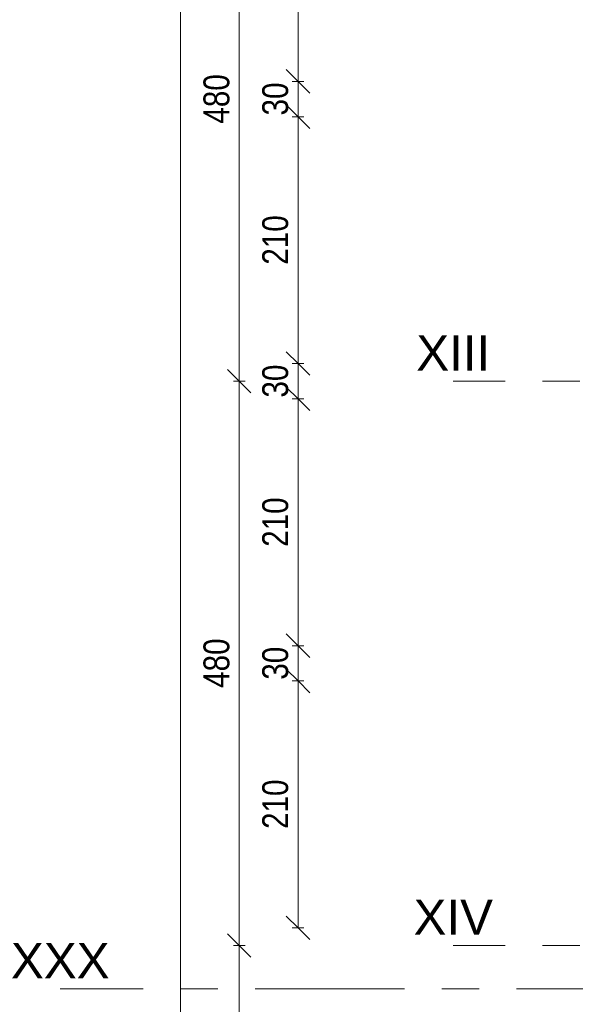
# Model space of a CAD drawing. Header units: centimetres. Extents: x -1743 to 21705, y -8842 to 3590.
# Tile 4 of 44: x -1737 to -1265, y 358 to 1196. Entities that reach past the tile are written whole.
import ezdxf

# ---------------------------------------------------------------- set-up
doc = ezdxf.new("R2010")
doc.units = ezdxf.units.CM
doc.linetypes.add('Oś', pattern=[222.25, 127, -31.75, 31.75, -31.75])
for name, color, linetype, lineweight in [('A-ANNO-DIMS', 211, 'Continuous', 13), ('A-ANNO-DIMS-100', 211, 'Continuous', 13), ('S-GRID', 1, 'Continuous', 13), ('S-GRID-IDEN', 1, 'Continuous', 13)]:
    doc.layers.add(name, color=color, linetype=linetype, lineweight=lineweight)
doc.styles.add('Arial Narrow_2', font='ARIALN.TTF', dxfattribs={"height": 22})
doc.styles.add('Arial_1', font='arial.ttf', dxfattribs={"height": 30})
doc.dimstyles.new('Diagonal_1_100__0_1__1', dxfattribs={"dimscale": 30.48, "dimtxt": 22.515481, "dimasz": 0.656168, "dimexe": 0.164042, "dimexo": 0.0625, "dimgap": 0.065617, "dimtad": 1, "dimdec": 1, "dimrnd": 0.1, "dimdsep": 46, "dimtxsty": 'Arial Narrow_2', "dimblk1": 'OBLIQUE', "dimblk2": 'OBLIQUE', "dimsah": 1, "dimcen": 0.09, "dimazin": 0, "dimtfac": 1, "dimtdec": 4, "dimtix": 1, "dimtmove": 0, "dimatfit": 3, "dimfxl": 0.164042, "dimfxlon": 1, "dimtvp": 1, "dimtolj": 1, "dimtzin": 0, "dimarcsym": 2})

# ---------------------------------------------------------------- blocks, each defined once
blk = doc.blocks.new('Pawilon E_rvt-1-6_piętro IV __13_80 m_ - stan istniejący')
at = {"layer": 'S-GRID', "linetype": 'Oś'}
blk.add_line((368.01, 371.33), (-1702.93, 371.33), dxfattribs=at)
at = {"layer": 'S-GRID-IDEN', "insert": (-1702.75, 395.39), "char_height": 30, "width": 82, "attachment_point": 5, "line_spacing_factor": 0.936439, "style": 'Arial_1'}
blk.add_mtext('\\pxqc,t4.23333,8.46667,12.7,16.93333,21.16667,25.4,29.63333,33.86667,38.1,42.33333,46.56667,50.8,55.03333,59.26667,63.5,67.73333,71.96667,76.2,80.43333,84.66667,88.9,93.13333,97.36667,101.6,105.83333,110.06667,114.3,118.53333,122.76667,127,131.23333,135.46667;{XXX}', dxfattribs=at)
blk = doc.blocks.new('DIMBLOCK145-6_piętro IV __13_80 m_ - stan istniejący')
at = {"layer": 'A-ANNO-DIMS-100'}
for p, q in [((-1600.57, 2848.33), (-1610.57, 2858.33)), ((-1595.57, 2848.33), (-1605.57, 2848.33)), ((-1600.57, 108.33), (-1600.57, 2848.33)), ((-1600.57, 2848.33), (-1590.57, 2838.33)), ((-1600.57, 2848.33), (-1595.57, 2848.33)), ((-1600.57, 108.33), (-1610.57, 118.33)), ((-1595.57, 108.33), (-1605.57, 108.33)), ((-1600.57, 108.33), (-1590.57, 98.33)), ((-1600.57, 108.33), (-1595.57, 108.33))]:
    blk.add_line(p, q, dxfattribs=at)
at = {"layer": 'A-ANNO-DIMS-100', "color": 0, "insert": (-1631, 1450.45), "char_height": 22, "width": 66.9031, "attachment_point": 1, "rotation": 90, "line_spacing_factor": 0.974696, "style": 'Arial Narrow_2'}
blk.add_mtext('2740', dxfattribs=at)
blk = doc.blocks.new('_Oblique')
at = {"color": 0, "linetype": 'ByBlock', "lineweight": -2}
blk.add_line((-0.5, -0.5), (0.5, 0.5), dxfattribs=at)
blk = doc.blocks.new('DIMBLOCK230-6_piętro IV __13_80 m_ - stan istniejący')
at = {"layer": 'A-ANNO-DIMS-100'}
for p, q in [((-1550.57, 408.33), (-1560.57, 418.33)), ((-1545.57, 408.33), (-1555.57, 408.33)), ((-1550.57, 108.33), (-1550.57, 408.33)), ((-1550.57, 408.33), (-1540.57, 398.33)), ((-1550.57, 408.33), (-1545.57, 408.33)), ((-1550.57, 108.33), (-1560.57, 118.33)), ((-1545.57, 108.33), (-1555.57, 108.33)), ((-1550.57, 108.33), (-1540.57, 98.33)), ((-1550.57, 108.33), (-1545.57, 108.33))]:
    blk.add_line(p, q, dxfattribs=at)
at = {"layer": 'A-ANNO-DIMS-100', "color": 0, "insert": (-1581, 237.42), "char_height": 22, "width": 50.1774, "attachment_point": 1, "rotation": 90, "line_spacing_factor": 0.974696, "style": 'Arial Narrow_2'}
blk.add_mtext('300', dxfattribs=at)
blk = doc.blocks.new('DIMBLOCK231-6_piętro IV __13_80 m_ - stan istniejący')
at = {"layer": 'A-ANNO-DIMS-100'}
for p, q in [((-1550.57, 888.33), (-1560.57, 898.33)), ((-1545.57, 888.33), (-1555.57, 888.33)), ((-1550.57, 408.33), (-1550.57, 888.33)), ((-1550.57, 888.33), (-1540.57, 878.33)), ((-1550.57, 888.33), (-1545.57, 888.33)), ((-1550.57, 408.33), (-1560.57, 418.33)), ((-1545.57, 408.33), (-1555.57, 408.33)), ((-1550.57, 408.33), (-1540.57, 398.33)), ((-1550.57, 408.33), (-1545.57, 408.33))]:
    blk.add_line(p, q, dxfattribs=at)
at = {"layer": 'A-ANNO-DIMS-100', "color": 0, "insert": (-1581, 627.42), "char_height": 22, "width": 50.1774, "attachment_point": 1, "rotation": 90, "line_spacing_factor": 0.974696, "style": 'Arial Narrow_2'}
blk.add_mtext('480', dxfattribs=at)
blk = doc.blocks.new('DIMBLOCK232-6_piętro IV __13_80 m_ - stan istniejący')
at = {"layer": 'A-ANNO-DIMS-100'}
for p, q in [((-1550.57, 1368.33), (-1560.57, 1378.33)), ((-1545.57, 1368.33), (-1555.57, 1368.33)), ((-1550.57, 888.33), (-1550.57, 1368.33)), ((-1550.57, 1368.33), (-1540.57, 1358.33)), ((-1550.57, 1368.33), (-1545.57, 1368.33)), ((-1550.57, 888.33), (-1560.57, 898.33)), ((-1545.57, 888.33), (-1555.57, 888.33)), ((-1550.57, 888.33), (-1540.57, 878.33)), ((-1550.57, 888.33), (-1545.57, 888.33))]:
    blk.add_line(p, q, dxfattribs=at)
at = {"layer": 'A-ANNO-DIMS-100', "color": 0, "insert": (-1581, 1107.42), "char_height": 22, "width": 50.1774, "attachment_point": 1, "rotation": 90, "line_spacing_factor": 0.974696, "style": 'Arial Narrow_2'}
blk.add_mtext('480', dxfattribs=at)
blk = doc.blocks.new('DIMBLOCK244-6_piętro IV __13_80 m_ - stan istniejący')
at = {"layer": 'A-ANNO-DIMS-100'}
for p, q in [((-1500.57, 633.33), (-1510.57, 643.33)), ((-1495.57, 633.33), (-1505.57, 633.33)), ((-1500.57, 423.33), (-1500.57, 633.33)), ((-1500.57, 633.33), (-1490.57, 623.33)), ((-1500.57, 633.33), (-1495.57, 633.33)), ((-1500.57, 423.33), (-1510.57, 433.33)), ((-1495.57, 423.33), (-1505.57, 423.33)), ((-1500.57, 423.33), (-1490.57, 413.33)), ((-1500.57, 423.33), (-1495.57, 423.33))]:
    blk.add_line(p, q, dxfattribs=at)
at = {"layer": 'A-ANNO-DIMS-100', "color": 0, "insert": (-1531, 507.42), "char_height": 22, "width": 50.1774, "attachment_point": 1, "rotation": 90, "line_spacing_factor": 0.974696, "style": 'Arial Narrow_2'}
blk.add_mtext('210', dxfattribs=at)
blk = doc.blocks.new('DIMBLOCK245-6_piętro IV __13_80 m_ - stan istniejący')
at = {"layer": 'A-ANNO-DIMS-100'}
for p, q in [((-1500.57, 663.33), (-1510.57, 673.33)), ((-1495.57, 663.33), (-1505.57, 663.33)), ((-1500.57, 633.33), (-1500.57, 663.33)), ((-1500.57, 663.33), (-1490.57, 653.33)), ((-1500.57, 663.33), (-1495.57, 663.33)), ((-1500.57, 633.33), (-1510.57, 643.33)), ((-1495.57, 633.33), (-1505.57, 633.33)), ((-1500.57, 633.33), (-1490.57, 623.33)), ((-1500.57, 633.33), (-1495.57, 633.33))]:
    blk.add_line(p, q, dxfattribs=at)
at = {"layer": 'A-ANNO-DIMS-100', "color": 0, "insert": (-1531, 634.39), "char_height": 22, "width": 33.4516, "attachment_point": 1, "rotation": 90, "line_spacing_factor": 0.974696, "style": 'Arial Narrow_2'}
blk.add_mtext('30', dxfattribs=at)
blk = doc.blocks.new('DIMBLOCK246-6_piętro IV __13_80 m_ - stan istniejący')
at = {"layer": 'A-ANNO-DIMS-100'}
for p, q in [((-1500.57, 873.33), (-1510.57, 883.33)), ((-1495.57, 873.33), (-1505.57, 873.33)), ((-1500.57, 663.33), (-1500.57, 873.33)), ((-1500.57, 873.33), (-1490.57, 863.33)), ((-1500.57, 873.33), (-1495.57, 873.33)), ((-1500.57, 663.33), (-1510.57, 673.33)), ((-1495.57, 663.33), (-1505.57, 663.33)), ((-1500.57, 663.33), (-1490.57, 653.33)), ((-1500.57, 663.33), (-1495.57, 663.33))]:
    blk.add_line(p, q, dxfattribs=at)
at = {"layer": 'A-ANNO-DIMS-100', "color": 0, "insert": (-1531, 747.42), "char_height": 22, "width": 50.1774, "attachment_point": 1, "rotation": 90, "line_spacing_factor": 0.974696, "style": 'Arial Narrow_2'}
blk.add_mtext('210', dxfattribs=at)
blk = doc.blocks.new('DIMBLOCK247-6_piętro IV __13_80 m_ - stan istniejący')
at = {"layer": 'A-ANNO-DIMS-100'}
for p, q in [((-1500.57, 903.33), (-1510.57, 913.33)), ((-1495.57, 903.33), (-1505.57, 903.33)), ((-1500.57, 873.33), (-1500.57, 903.33)), ((-1500.57, 903.33), (-1490.57, 893.33)), ((-1500.57, 903.33), (-1495.57, 903.33)), ((-1500.57, 873.33), (-1510.57, 883.33)), ((-1495.57, 873.33), (-1505.57, 873.33)), ((-1500.57, 873.33), (-1490.57, 863.33)), ((-1500.57, 873.33), (-1495.57, 873.33))]:
    blk.add_line(p, q, dxfattribs=at)
at = {"layer": 'A-ANNO-DIMS-100', "color": 0, "insert": (-1531, 874.39), "char_height": 22, "width": 33.4516, "attachment_point": 1, "rotation": 90, "line_spacing_factor": 0.974696, "style": 'Arial Narrow_2'}
blk.add_mtext('30', dxfattribs=at)
blk = doc.blocks.new('DIMBLOCK248-6_piętro IV __13_80 m_ - stan istniejący')
at = {"layer": 'A-ANNO-DIMS-100'}
for p, q in [((-1500.57, 1113.33), (-1510.57, 1123.33)), ((-1495.57, 1113.33), (-1505.57, 1113.33)), ((-1500.57, 903.33), (-1500.57, 1113.33)), ((-1500.57, 1113.33), (-1490.57, 1103.33)), ((-1500.57, 1113.33), (-1495.57, 1113.33)), ((-1500.57, 903.33), (-1510.57, 913.33)), ((-1495.57, 903.33), (-1505.57, 903.33)), ((-1500.57, 903.33), (-1490.57, 893.33)), ((-1500.57, 903.33), (-1495.57, 903.33))]:
    blk.add_line(p, q, dxfattribs=at)
at = {"layer": 'A-ANNO-DIMS-100', "color": 0, "insert": (-1531, 987.42), "char_height": 22, "width": 50.1774, "attachment_point": 1, "rotation": 90, "line_spacing_factor": 0.974696, "style": 'Arial Narrow_2'}
blk.add_mtext('210', dxfattribs=at)
blk = doc.blocks.new('DIMBLOCK249-6_piętro IV __13_80 m_ - stan istniejący')
at = {"layer": 'A-ANNO-DIMS-100'}
for p, q in [((-1500.57, 1143.33), (-1510.57, 1153.33)), ((-1495.57, 1143.33), (-1505.57, 1143.33)), ((-1500.57, 1113.33), (-1500.57, 1143.33)), ((-1500.57, 1143.33), (-1490.57, 1133.33)), ((-1500.57, 1143.33), (-1495.57, 1143.33)), ((-1500.57, 1113.33), (-1510.57, 1123.33)), ((-1495.57, 1113.33), (-1505.57, 1113.33)), ((-1500.57, 1113.33), (-1490.57, 1103.33)), ((-1500.57, 1113.33), (-1495.57, 1113.33))]:
    blk.add_line(p, q, dxfattribs=at)
at = {"layer": 'A-ANNO-DIMS-100', "color": 0, "insert": (-1531, 1114.39), "char_height": 22, "width": 33.4516, "attachment_point": 1, "rotation": 90, "line_spacing_factor": 0.974696, "style": 'Arial Narrow_2'}
blk.add_mtext('30', dxfattribs=at)
blk = doc.blocks.new('DIMBLOCK250-6_piętro IV __13_80 m_ - stan istniejący')
at = {"layer": 'A-ANNO-DIMS-100'}
for p, q in [((-1500.57, 1353.33), (-1510.57, 1363.33)), ((-1495.57, 1353.33), (-1505.57, 1353.33)), ((-1500.57, 1143.33), (-1500.57, 1353.33)), ((-1500.57, 1353.33), (-1490.57, 1343.33)), ((-1500.57, 1353.33), (-1495.57, 1353.33)), ((-1500.57, 1143.33), (-1510.57, 1153.33)), ((-1495.57, 1143.33), (-1505.57, 1143.33)), ((-1500.57, 1143.33), (-1490.57, 1133.33)), ((-1500.57, 1143.33), (-1495.57, 1143.33))]:
    blk.add_line(p, q, dxfattribs=at)
at = {"layer": 'A-ANNO-DIMS-100', "color": 0, "insert": (-1531, 1227.42), "char_height": 22, "width": 50.1774, "attachment_point": 1, "rotation": 90, "line_spacing_factor": 0.974696, "style": 'Arial Narrow_2'}
blk.add_mtext('210', dxfattribs=at)

msp = doc.modelspace()

# ---------------------------------------------------------------- linework, layer by layer
at = {"layer": 'S-GRID', "linetype": 'Oś'}
for p, q in [((1342.46, 888.33), (-1368.76, 888.33)), ((1342.46, 408.33), (-1368.76, 408.33))]:
    msp.add_line(p, q, dxfattribs=at)

# ---------------------------------------------------------------- block references
at = {"lineweight": 5}
msp.add_blockref('Pawilon E_rvt-1-6_piętro IV __13_80 m_ - stan istniejący', (0, 0), dxfattribs=at)

# ---------------------------------------------------------------- texts
at = {"layer": 'S-GRID-IDEN', "char_height": 30, "attachment_point": 5, "line_spacing_factor": 0.936439, "style": 'Arial_1'}
for s, insert, width in [('\\pxqc,t4.23333,8.46667,12.7,16.93333,21.16667,25.4,29.63333,33.86667,38.1,42.33333,46.56667,50.8,55.03333,59.26667,63.5,67.73333,71.96667,76.2,80.43333,84.66667,88.9,93.13333,97.36667,101.6,105.83333,110.06667,114.3,118.53333,122.76667,127,131.23333,135.46667;{XIII}', (-1368.59, 912.39), 63.5), ('\\pxqc,t4.23333,8.46667,12.7,16.93333,21.16667,25.4,29.63333,33.86667,38.1,42.33333,46.56667,50.8,55.03333,59.26667,63.5,67.73333,71.96667,76.2,80.43333,84.66667,88.9,93.13333,97.36667,101.6,105.83333,110.06667,114.3,118.53333,122.76667,127,131.23333,135.46667;{XIV}', (-1368.59, 432.39), 68.1)]:
    msp.add_mtext(s, dxfattribs=dict(at, insert=insert, width=width))

# ---------------------------------------------------------------- dimensions: what is measured, and where the dimension line sits
at = {"layer": 'A-ANNO-DIMS'}
for base, p1, p2, override, picture, middle in [((-1600.57, 2848.33), (-1595.57, 108.33), (-1595.57, 2848.33), {"dimpost": '<>', "dimfxl": 2740}, 'DIMBLOCK145-6_piętro IV __13_80 m_ - stan istniejący', (-1613.8, 1478.33)), ((-1550.57, 1368.33), (-1545.57, 888.33), (-1545.57, 1368.33), {"dimpost": '<>', "dimfxl": 480}, 'DIMBLOCK232-6_piętro IV __13_80 m_ - stan istniejący', (-1563.8, 1128.33)), ((-1500.57, 1353.33), (-1495.57, 1143.33), (-1495.57, 1353.33), {"dimpost": '<>', "dimfxl": 210}, 'DIMBLOCK250-6_piętro IV __13_80 m_ - stan istniejący', (-1513.8, 1248.33)), ((-1500.57, 1143.33), (-1495.57, 1113.33), (-1495.57, 1143.33), {"dimpost": '<>', "dimfxl": 30}, 'DIMBLOCK249-6_piętro IV __13_80 m_ - stan istniejący', (-1513.8, 1128.33)), ((-1500.57, 1113.33), (-1495.57, 903.33), (-1495.57, 1113.33), {"dimpost": '<>', "dimfxl": 210}, 'DIMBLOCK248-6_piętro IV __13_80 m_ - stan istniejący', (-1513.8, 1008.33)), ((-1500.57, 903.33), (-1495.57, 873.33), (-1495.57, 903.33), {"dimpost": '<>', "dimfxl": 30}, 'DIMBLOCK247-6_piętro IV __13_80 m_ - stan istniejący', (-1513.8, 888.33)), ((-1550.57, 888.33), (-1545.57, 408.33), (-1545.57, 888.33), {"dimpost": '<>', "dimfxl": 480}, 'DIMBLOCK231-6_piętro IV __13_80 m_ - stan istniejący', (-1563.8, 648.33)), ((-1500.57, 873.33), (-1495.57, 663.33), (-1495.57, 873.33), {"dimpost": '<>', "dimfxl": 210}, 'DIMBLOCK246-6_piętro IV __13_80 m_ - stan istniejący', (-1513.8, 768.33)), ((-1500.57, 663.33), (-1495.57, 633.33), (-1495.57, 663.33), {"dimpost": '<>', "dimfxl": 30}, 'DIMBLOCK245-6_piętro IV __13_80 m_ - stan istniejący', (-1513.8, 648.33)), ((-1500.57, 633.33), (-1495.57, 423.33), (-1495.57, 633.33), {"dimpost": '<>', "dimfxl": 210}, 'DIMBLOCK244-6_piętro IV __13_80 m_ - stan istniejący', (-1513.8, 528.33)), ((-1550.57, 408.33), (-1545.57, 108.33), (-1545.57, 408.33), {"dimpost": '<>', "dimfxl": 300}, 'DIMBLOCK230-6_piętro IV __13_80 m_ - stan istniejący', (-1563.8, 258.33))]:
    dim = msp.add_linear_dim(base=base, p1=p1, p2=p2, angle=90, dimstyle='Diagonal_1_100__0_1__1', override=override, dxfattribs=at)
    dim.commit()
    dim.dimension.update_dxf_attribs({"geometry": picture, "text_midpoint": middle})

doc.saveas('drawing.dxf')
